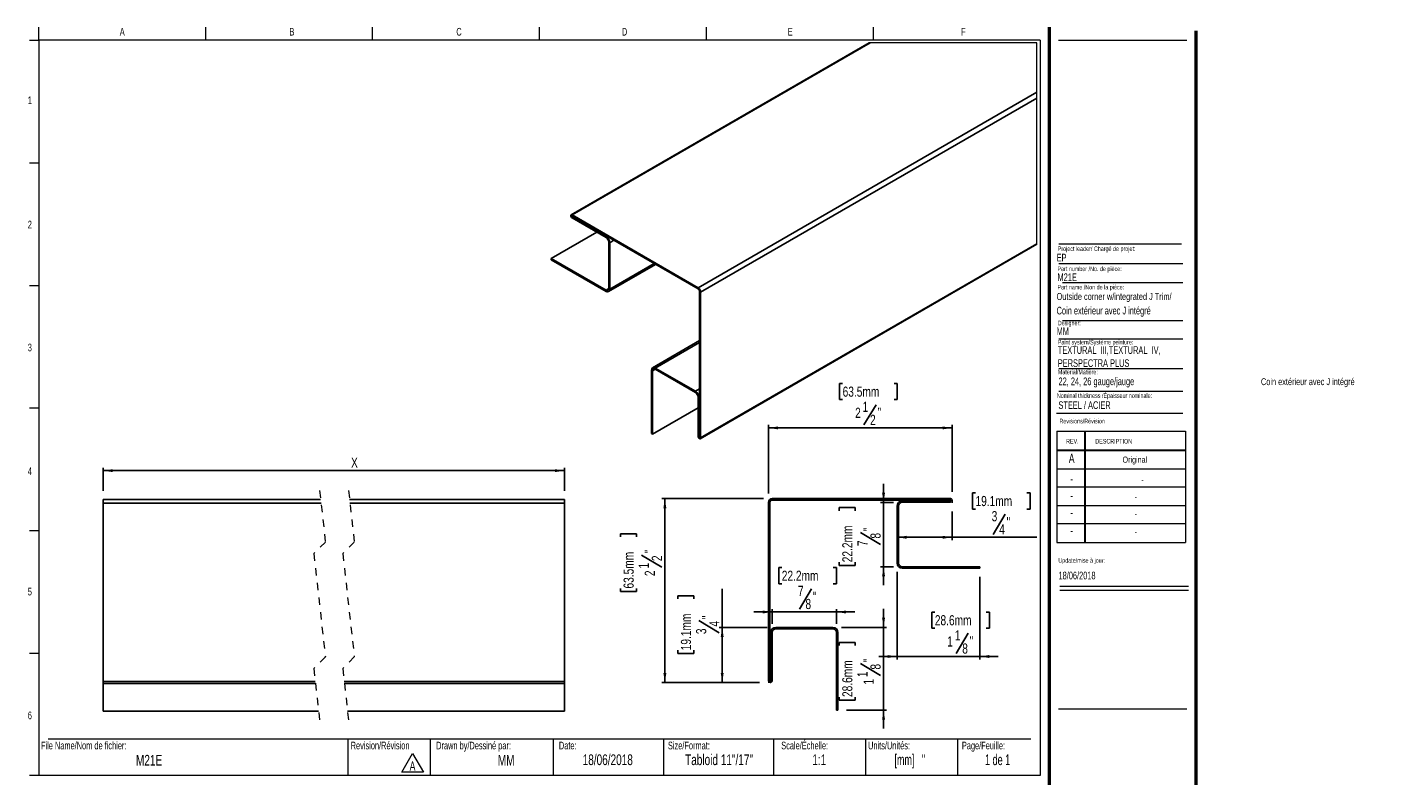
# Model space of a CAD drawing. Header units: inches. Extents: x 0.5 to 18.9, y 0.4 to 10.7.
import ezdxf

# ---------------------------------------------------------------- set-up
doc = ezdxf.new("R2010")
doc.units = ezdxf.units.IN
doc.header["$MEASUREMENT"] = 0
doc.linetypes.add('HIDDEN', pattern=[0.075, 0.05, -0.025])
doc.layers.add('FORMAT', color=7, linetype='Continuous')
doc.styles.add('SLDTEXTSTYLE0', font='TXT', dxfattribs={"width": 0.7})
doc.styles.add('SLDTEXTSTYLE1', font='TXT', dxfattribs={"width": 0.633333})
doc.styles.add('SLDTEXTSTYLE2', font='TXT', dxfattribs={"width": 0.625})
doc.styles.add('SLDTEXTSTYLE3', font='TXT', dxfattribs={"width": 0.75})
doc.dimstyles.new('SLDDIMSTYLE0', dxfattribs={"dimtxt": 0.137795, "dimasz": 0.13, "dimexe": 0, "dimexo": 0.0625, "dimgap": 0.034449, "dimtad": 1, "dimdec": 6, "dimrnd": 1e-09, "dimzin": 12, "dimdsep": 46, "dimlunit": 5, "dimtxsty": 'SLDTEXTSTYLE3', "dimsah": 1, "dimcen": 0.09, "dimadec": 0, "dimazin": 3, "dimtfac": 1, "dimtdec": 3, "dimtofl": 0, "dimtmove": 0, "dimatfit": 3, "dimfxl": 1, "dimfrac": 2, "dimtolj": 1, "dimtzin": 12, "dimarcsym": 0})
doc.dimstyles.new('SLDDIMSTYLE1', dxfattribs={"dimtxt": 0.137795, "dimasz": 0.13, "dimexe": 0, "dimexo": 0.0625, "dimgap": 0.034449, "dimtad": 1, "dimdec": 6, "dimrnd": 1e-09, "dimzin": 12, "dimdsep": 46, "dimlunit": 5, "dimtxsty": 'SLDTEXTSTYLE3', "dimsah": 1, "dimcen": 0.09, "dimadec": 0, "dimazin": 3, "dimtfac": 1, "dimtdec": 3, "dimtmove": 0, "dimatfit": 0, "dimfxl": 1, "dimfrac": 2, "dimtolj": 1, "dimtzin": 12, "dimarcsym": 0})
doc.dimstyles.new('SLDDIMSTYLE2', dxfattribs={"dimtxt": 0.137795, "dimasz": 0.13, "dimexe": 0, "dimexo": 0.0625, "dimgap": 0.034449, "dimtad": 1, "dimdec": 3, "dimrnd": 1e-09, "dimzin": 12, "dimdsep": 46, "dimlunit": 5, "dimtxsty": 'SLDTEXTSTYLE3', "dimsah": 1, "dimcen": 0.09, "dimadec": 0, "dimazin": 3, "dimtfac": 1, "dimtdec": 3, "dimtofl": 0, "dimtmove": 0, "dimatfit": 3, "dimfxl": 1, "dimfrac": 2, "dimtolj": 1, "dimtzin": 12, "dimarcsym": 0})

# ---------------------------------------------------------------- blocks, each defined once
blk = doc.blocks.new('SW_NOTE_0')
at = {"color": 0, "linetype": 'Continuous', "lineweight": 0}
for p, q in [((-0.097, 0.015), (0.049, 0.268)), ((0.049, 0.268), (0.196, 0.015)), ((0.196, 0.015), (-0.097, 0.015))]:
    blk.add_line(p, q, dxfattribs=at)
at = {"color": 0, "linetype": 'Continuous', "lineweight": 0, "insert": (0.049, 0.161), "char_height": 0.125, "attachment_point": 2, "style": 'SLDTEXTSTYLE0'}
blk.add_mtext('A', dxfattribs=at)
blk = doc.blocks.new('SW_NOTE_1')
at = {"layer": 'FORMAT', "color": 0, "char_height": 0.10417, "attachment_point": 1, "style": 'SLDTEXTSTYLE0'}
for s, insert in [('TEXTURAL  III,TEXTURAL  IV,', (0, 0.134)), ('PERSPECTRA PLUS', (0, -0.044))]:
    blk.add_mtext(s, dxfattribs=dict(at, insert=insert))
blk = doc.blocks.new('_D')
at = {"layer": 'FORMAT'}
for p, q in [((11.565, 5.849), (11.523, 5.849)), ((11.523, 5.849), (11.523, 5.63)), ((12.266, 5.849), (12.308, 5.849)), ((12.308, 5.849), (12.308, 5.63)), ((11.523, 5.63), (11.565, 5.63)), ((12.021, 5.561), (11.855, 5.286)), ((12.308, 5.63), (12.266, 5.63)), ((10.556, 4.351), (10.556, 5.285)), ((13.056, 5.245), (10.556, 5.245)), ((13.056, 4.376), (13.056, 5.285))]:
    blk.add_line(p, q, dxfattribs=at)
for points in [[(10.556, 5.245), (10.686, 5.225), (10.686, 5.265)], [(13.056, 5.245), (12.926, 5.265), (12.926, 5.225)]]:
    blk.add_solid(points, dxfattribs=at)
at = {"layer": 'FORMAT', "attachment_point": 1, "style": 'SLDTEXTSTYLE3'}
for s, insert, char_height in [('63.5mm', (11.565, 5.807), 0.1378), ('1', (11.836, 5.601), 0.138), ('2', (11.735, 5.519), 0.138), ('2', (11.938, 5.423), 0.138), ('"', (12.04, 5.521), 0.138)]:
    blk.add_mtext(s, dxfattribs=dict(at, insert=insert, char_height=char_height))
blk = doc.blocks.new('_D_1')
at = {"layer": 'FORMAT'}
for p, q in [((10.488, 4.283), (9.106, 4.283)), ((9.146, 1.783), (9.146, 4.283)), ((8.543, 3.762), (8.543, 3.804)), ((8.543, 3.804), (8.761, 3.804)), ((8.761, 3.804), (8.761, 3.762)), ((8.83, 3.517), (9.105, 3.351)), ((8.543, 3.061), (8.543, 3.019)), ((8.543, 3.019), (8.761, 3.019)), ((8.761, 3.019), (8.761, 3.061)), ((10.434, 1.783), (9.106, 1.783))]:
    blk.add_line(p, q, dxfattribs=at)
for points in [[(9.146, 4.283), (9.126, 4.153), (9.166, 4.153)], [(9.146, 1.783), (9.166, 1.913), (9.126, 1.913)]]:
    blk.add_solid(points, dxfattribs=at)
at = {"layer": 'FORMAT', "attachment_point": 1, "rotation": 90, "style": 'SLDTEXTSTYLE3'}
for s, insert, char_height in [('63.5mm', (8.584, 3.061), 0.1378), ('"', (8.87, 3.536), 0.138), ('2', (8.968, 3.434), 0.138), ('1', (8.79, 3.332), 0.138), ('2', (8.872, 3.23), 0.138)]:
    blk.add_mtext(s, dxfattribs=dict(at, insert=insert, char_height=char_height))
blk = doc.blocks.new('_D_2')
at = {"layer": 'FORMAT'}
for p, q in [((13.373, 4.361), (13.331, 4.361)), ((13.331, 4.361), (13.331, 4.142)), ((14.074, 4.361), (14.116, 4.361)), ((14.116, 4.361), (14.116, 4.142)), ((13.056, 4.108), (13.056, 3.718)), ((13.331, 4.142), (13.373, 4.142)), ((13.778, 4.074), (13.612, 3.798)), ((14.116, 4.142), (14.074, 4.142)), ((13.056, 3.758), (12.306, 3.758)), ((13.056, 3.758), (14.209, 3.758))]:
    blk.add_line(p, q, dxfattribs=at)
for points in [[(12.306, 3.758), (12.436, 3.738), (12.436, 3.778)], [(13.056, 3.758), (12.926, 3.778), (12.926, 3.738)]]:
    blk.add_solid(points, dxfattribs=at)
at = {"layer": 'FORMAT', "attachment_point": 1, "style": 'SLDTEXTSTYLE3'}
for s, insert, char_height in [('19.1mm', (13.373, 4.32), 0.1378), ('3', (13.593, 4.114), 0.138), ('4', (13.695, 3.935), 0.138), ('"', (13.797, 4.033), 0.138)]:
    blk.add_mtext(s, dxfattribs=dict(at, insert=insert, char_height=char_height))
blk = doc.blocks.new('_D_3')
at = {"layer": 'FORMAT'}
for p, q in [((9.323, 2.921), (9.323, 2.963)), ((9.323, 2.963), (9.542, 2.963)), ((9.542, 2.963), (9.542, 2.921)), ((9.926, 2.533), (9.926, 3.056)), ((9.61, 2.625), (9.886, 2.46)), ((10.538, 2.533), (9.887, 2.533)), ((9.926, 2.533), (9.926, 1.783)), ((9.323, 2.221), (9.323, 2.179)), ((9.542, 2.179), (9.542, 2.221)), ((9.323, 2.179), (9.542, 2.179)), ((10.434, 1.783), (9.887, 1.783))]:
    blk.add_line(p, q, dxfattribs=at)
for points in [[(9.926, 2.533), (9.906, 2.403), (9.946, 2.403)], [(9.926, 1.783), (9.946, 1.913), (9.906, 1.913)]]:
    blk.add_solid(points, dxfattribs=at)
at = {"layer": 'FORMAT', "attachment_point": 1, "rotation": 90, "style": 'SLDTEXTSTYLE3'}
for s, insert, char_height in [('19.1mm', (9.364, 2.221), 0.1378), ('"', (9.651, 2.644), 0.138), ('4', (9.749, 2.543), 0.138), ('3', (9.571, 2.441), 0.138)]:
    blk.add_mtext(s, dxfattribs=dict(at, insert=insert, char_height=char_height))
blk = doc.blocks.new('_D_4')
at = {"layer": 'FORMAT'}
for p, q in [((12.122, 4.233), (12.122, 4.483)), ((11.519, 4.119), (11.519, 4.161)), ((11.519, 4.161), (11.737, 4.161)), ((11.737, 4.161), (11.737, 4.119)), ((12.258, 4.233), (12.082, 4.233)), ((12.122, 4.233), (12.122, 3.358)), ((11.806, 3.823), (12.081, 3.658)), ((11.519, 3.418), (11.519, 3.376)), ((11.519, 3.376), (11.737, 3.376)), ((11.737, 3.376), (11.737, 3.418)), ((12.258, 3.358), (12.082, 3.358)), ((12.122, 3.358), (12.122, 3.108))]:
    blk.add_line(p, q, dxfattribs=at)
for points in [[(12.122, 4.233), (12.142, 4.363), (12.102, 4.363)], [(12.122, 3.358), (12.102, 3.228), (12.142, 3.228)]]:
    blk.add_solid(points, dxfattribs=at)
at = {"layer": 'FORMAT', "attachment_point": 1, "rotation": 90, "style": 'SLDTEXTSTYLE3'}
for s, insert, char_height in [('22.2mm', (11.56, 3.418), 0.1378), ('"', (11.847, 3.842), 0.138), ('7', (11.766, 3.638), 0.138), ('8', (11.944, 3.74), 0.138)]:
    blk.add_mtext(s, dxfattribs=dict(at, insert=insert, char_height=char_height))
blk = doc.blocks.new('_D_5')
at = {"layer": 'FORMAT'}
for p, q in [((10.737, 3.345), (10.695, 3.345)), ((10.695, 3.345), (10.695, 3.126)), ((11.438, 3.345), (11.48, 3.345)), ((11.48, 3.345), (11.48, 3.126)), ((10.695, 3.126), (10.737, 3.126)), ((11.141, 3.058), (10.976, 2.782)), ((11.48, 3.126), (11.438, 3.126)), ((10.606, 2.581), (10.606, 2.781)), ((11.481, 2.581), (11.481, 2.781)), ((10.606, 2.742), (10.356, 2.742)), ((10.606, 2.742), (11.481, 2.742)), ((11.481, 2.742), (11.731, 2.742))]:
    blk.add_line(p, q, dxfattribs=at)
for points in [[(10.606, 2.742), (10.476, 2.762), (10.476, 2.722)], [(11.481, 2.742), (11.611, 2.722), (11.611, 2.762)]]:
    blk.add_solid(points, dxfattribs=at)
at = {"layer": 'FORMAT', "attachment_point": 1, "style": 'SLDTEXTSTYLE3'}
for s, insert, char_height in [('22.2mm', (10.737, 3.304), 0.1378), ('7', (10.957, 3.098), 0.138), ('"', (11.161, 3.017), 0.138), ('8', (11.059, 2.92), 0.138)]:
    blk.add_mtext(s, dxfattribs=dict(at, insert=insert, char_height=char_height))
blk = doc.blocks.new('_D_6')
at = {"layer": 'FORMAT'}
for p, q in [((12.306, 3.29), (12.306, 2.097)), ((13.431, 3.22), (13.431, 2.097)), ((12.82, 2.74), (12.778, 2.74)), ((12.778, 2.74), (12.778, 2.521)), ((13.52, 2.74), (13.562, 2.74)), ((13.562, 2.74), (13.562, 2.521)), ((12.778, 2.521), (12.82, 2.521)), ((13.275, 2.453), (13.11, 2.177)), ((13.562, 2.521), (13.52, 2.521)), ((12.306, 2.137), (12.056, 2.137)), ((12.306, 2.137), (13.431, 2.137)), ((13.431, 2.137), (13.681, 2.137))]:
    blk.add_line(p, q, dxfattribs=at)
for points in [[(12.306, 2.137), (12.176, 2.157), (12.176, 2.117)], [(13.431, 2.137), (13.561, 2.117), (13.561, 2.157)]]:
    blk.add_solid(points, dxfattribs=at)
at = {"layer": 'FORMAT', "attachment_point": 1, "style": 'SLDTEXTSTYLE3'}
for s, insert, char_height in [('28.6mm', (12.82, 2.699), 0.1378), ('1', (12.989, 2.41), 0.138), ('1', (13.091, 2.493), 0.138), ('"', (13.294, 2.412), 0.138), ('8', (13.193, 2.314), 0.138)]:
    blk.add_mtext(s, dxfattribs=dict(at, insert=insert, char_height=char_height))
blk = doc.blocks.new('_D_7')
at = {"layer": 'FORMAT'}
for p, q in [((12.122, 2.533), (12.122, 2.783)), ((11.549, 2.533), (12.161, 2.533)), ((12.122, 2.533), (12.122, 1.408)), ((11.519, 2.287), (11.519, 2.329)), ((11.519, 2.329), (11.737, 2.329)), ((11.737, 2.329), (11.737, 2.287)), ((11.806, 2.042), (12.081, 1.877)), ((11.519, 1.586), (11.519, 1.544)), ((11.519, 1.544), (11.737, 1.544)), ((11.737, 1.544), (11.737, 1.586)), ((11.619, 1.408), (12.161, 1.408)), ((12.122, 1.408), (12.122, 1.158))]:
    blk.add_line(p, q, dxfattribs=at)
for points in [[(12.122, 2.533), (12.142, 2.663), (12.102, 2.663)], [(12.122, 1.408), (12.102, 1.278), (12.142, 1.278)]]:
    blk.add_solid(points, dxfattribs=at)
at = {"layer": 'FORMAT', "attachment_point": 1, "rotation": 90, "style": 'SLDTEXTSTYLE3'}
for s, insert, char_height in [('28.6mm', (11.56, 1.586), 0.1378), ('"', (11.847, 2.061), 0.138), ('8', (11.944, 1.959), 0.138), ('1', (11.766, 1.857), 0.138), ('1', (11.849, 1.756), 0.138)]:
    blk.add_mtext(s, dxfattribs=dict(at, insert=insert, char_height=char_height))
blk = doc.blocks.new('_D_8')
at = {"layer": 'FORMAT'}
for p, q in [((1.503, 4.389), (1.503, 4.704)), ((1.503, 4.664), (7.78, 4.664)), ((7.78, 4.389), (7.78, 4.704))]:
    blk.add_line(p, q, dxfattribs=at)
for points in [[(1.503, 4.664), (1.633, 4.644), (1.633, 4.684)], [(7.78, 4.664), (7.65, 4.684), (7.65, 4.644)]]:
    blk.add_solid(points, dxfattribs=at)
at = {"layer": 'FORMAT', "insert": (4.875, 4.842), "char_height": 0.138, "attachment_point": 1, "style": 'SLDTEXTSTYLE3'}
blk.add_mtext('X', dxfattribs=at)

msp = doc.modelspace()

# ---------------------------------------------------------------- linework, layer by layer
at = {"color": 7, "linetype": 'Continuous', "lineweight": 18}
for p, q in [((0.6262516, 10.5170732), (0.6262516, 10.6939449)), ((2.8970849, 10.5170732), (2.8970849, 10.6939449)), ((5.1679183, 10.5170732), (5.1679183, 10.6939449)), ((7.4387516, 10.5170732), (7.4387516, 10.6939449)), ((9.7095849, 10.6939449), (9.7095849, 10.5170732)), ((11.9804183, 10.6939449), (11.9804183, 10.5170732)), ((0.5012516, 10.5170732), (0.6262516, 10.5170732)), ((14.2512516, 10.5170732), (0.6262516, 10.5170732)), ((0.6262516, 10.5170732), (0.6262516, 0.5170732)), ((14.2512516, 10.5170732), (14.2512516, 0.5170732)), ((14.5012516, 10.5170732), (16.2512516, 10.5170732)), ((0.5012516, 8.8504065), (0.6262516, 8.8504065)), ((14.5052809, 7.4796461), (16.192868, 7.4796461)), ((14.5578273, 7.2228331), (16.192868, 7.2228331)), ((0.5012516, 7.1837398), (0.6262516, 7.1837398)), ((14.5578273, 6.7072972), (16.192868, 6.7072972)), ((14.5052809, 6.4574028), (16.192868, 6.4574028)), ((14.5052809, 6.0531641), (16.192868, 6.0531641)), ((14.5052809, 5.7453132), (16.192868, 5.7453132)), ((0.5012516, 5.5170732), (0.6262516, 5.5170732)), ((14.4754278, 5.446808), (16.192868, 5.446808)), ((14.4811999, 5.1987495), (16.2311999, 5.1987495)), ((14.4811999, 5.1987495), (14.4811999, 3.6887495)), ((14.8561999, 5.1987495), (14.8561999, 3.6887495)), ((14.8661999, 5.1987495), (14.8661999, 3.6887495)), ((16.2311999, 5.1987495), (16.2311999, 3.6887495)), ((14.4811999, 4.9487495), (16.2311999, 4.9487495)), ((14.4811999, 4.9387495), (16.2311999, 4.9387495)), ((14.4811999, 4.6887495), (16.2311999, 4.6887495)), ((16.2311999, 4.4387495), (14.4811999, 4.4387495)), ((14.4811999, 4.1887495), (16.2311999, 4.1887495)), ((16.2311999, 3.9387495), (14.4811999, 3.9387495)), ((0.5012516, 3.8504065), (0.6262516, 3.8504065)), ((14.4811999, 3.6887495), (16.2311999, 3.6887495)), ((14.5215385, 3.094666), (16.2715385, 3.094666)), ((14.5215385, 3.0386495), (16.2715385, 3.0386495)), ((0.5012516, 2.1837398), (0.6262516, 2.1837398)), ((0.7512516, 1.0170732), (14.1262516, 1.0170732)), ((4.8316802, 1.0170732), (4.8316802, 0.5170732)), ((5.9539324, 1.0170732), (5.9539324, 0.5170732)), ((7.6262516, 1.0170732), (7.6262516, 0.5170732)), ((9.1262516, 1.0170732), (9.1262516, 0.5170732)), ((10.6262516, 1.0170732), (10.6262516, 0.5170732)), ((11.8762516, 1.0170732), (11.8762516, 0.5170732)), ((13.1262516, 1.0170732), (13.1262516, 0.5170732)), ((0.6262516, 0.5170732), (0.5012516, 0.5170732)), ((14.2512516, 0.5170732), (0.6262516, 0.5170732))]:
    msp.add_line(p, q, dxfattribs=at)
at = {"color": 7, "linetype": 'Continuous', "lineweight": 50}
for p, q in [((14.3762516, 10.6939449), (14.3762516, 0.3920732)), ((16.3762516, 0.3920732), (16.3762516, 10.6420732))]:
    msp.add_line(p, q, dxfattribs=at)
at = {"color": 7, "linetype": 'Continuous', "lineweight": 25}
for p, q in [((11.9246055, 10.482906), (7.8700723, 8.1422738)), ((7.8825705, 8.141036), (11.9392462, 10.482906)), ((9.5973046, 7.1511413), (14.206398, 9.8119149)), ((9.6326591, 7.0899034), (14.206398, 9.7302671)), ((9.5973046, 7.1511413), (7.8825705, 8.141036)), ((9.5973046, 7.1348098), (7.8825705, 8.1247057)), ((7.8825705, 8.1165394), (8.3457244, 7.8491656)), ((7.8825705, 8.1002091), (8.3457244, 7.8328354)), ((7.5997277, 7.5490175), (8.2185459, 7.9062535)), ((8.3810812, 7.7715986), (8.3810812, 7.1387792)), ((8.3952221, 7.7634335), (8.3952221, 7.1306152)), ((9.62748, 5.0983467), (14.206398, 7.7417001)), ((9.6326591, 5.1097925), (14.206398, 7.7501562)), ((7.5997277, 7.5326861), (7.5997277, 7.5490175)), ((8.3457244, 7.1183622), (7.5997277, 7.5490175)), ((8.3457244, 7.1020308), (7.5997277, 7.5326861)), ((8.3807222, 7.098566), (9.0204067, 7.4678473)), ((9.6185182, 5.1179564), (9.6185182, 7.0980685)), ((9.6326591, 5.1097925), (9.6326591, 7.0899034)), ((9.6185182, 6.4316463), (8.978944, 6.0624284)), ((8.9644441, 5.168929), (8.9644441, 6.0303792)), ((8.9785873, 5.160765), (8.9785873, 6.0222152)), ((9.0139417, 6.0589636), (9.5619501, 5.7426049)), ((9.0139417, 6.0426322), (9.5619501, 5.7262746)), ((9.5973046, 5.6650367), (9.5973046, 5.1302024)), ((9.6114478, 5.6568728), (9.6114478, 5.1220384)), ((8.9785873, 5.160765), (9.5973046, 5.5179435)), ((8.9785873, 5.160765), (8.9644441, 5.168929)), ((1.5029053, 4.2706995), (4.4610204, 4.2706995)), ((1.5029053, 4.2206995), (1.5029053, 4.2706995)), ((4.8547215, 4.2706995), (7.7804038, 4.2706995)), ((7.7804038, 4.2206995), (7.7804038, 4.2706995)), ((10.6063195, 4.2831994), (13.0313195, 4.2831994)), ((10.6063195, 4.2631994), (13.0313195, 4.2631994)), ((13.0313195, 4.2531994), (12.3763195, 4.2531994)), ((1.5029053, 1.7956994), (1.5029053, 4.2206995)), ((1.5029053, 4.2206995), (4.4666242, 4.2206995)), ((4.8603253, 4.2206995), (7.7804038, 4.2206995)), ((7.7804038, 1.7956994), (7.7804038, 4.2206995)), ((10.5563195, 1.8081994), (10.5563195, 4.2331994)), ((10.5763195, 1.8081994), (10.5763195, 4.2331994)), ((12.3063195, 4.1831994), (12.3063195, 3.4081994)), ((12.3263195, 4.1831994), (12.3263195, 3.4081994)), ((13.0313195, 4.2331994), (12.3763195, 4.2331994)), ((12.3763195, 3.3581994), (13.4313195, 3.3581994)), ((12.3763195, 3.3381994), (13.4313195, 3.3381994)), ((13.4313195, 3.3381994), (13.4313195, 3.3581994)), ((10.5863195, 2.4631994), (10.5863195, 1.8081994)), ((10.6063195, 2.4631994), (10.6063195, 1.8081994)), ((11.4313195, 2.5331994), (10.6563195, 2.5331994)), ((11.4313195, 2.5131994), (10.6563195, 2.5131994)), ((11.4813195, 1.4081994), (11.4813195, 2.4631994)), ((11.5013195, 1.4081994), (11.5013195, 2.4631994)), ((1.5029053, 1.7706994), (1.5029053, 1.7956994)), ((1.5029053, 1.7956994), (4.3881666, 1.7956994)), ((1.5029053, 1.7706994), (4.3909685, 1.7706994)), ((1.5029053, 1.3956994), (1.5029053, 1.7706994)), ((4.7818654, 1.7956994), (7.7804038, 1.7956994)), ((4.7846673, 1.7706994), (7.7804038, 1.7706994)), ((7.7804038, 1.7706994), (7.7804038, 1.7956994)), ((7.7804038, 1.3956994), (7.7804038, 1.7706994)), ((1.5029053, 1.3956994), (4.4329992, 1.3956994)), ((4.8267003, 1.3956994), (7.7804038, 1.3956994)), ((11.4813195, 1.4081994), (11.5013195, 1.4081994))]:
    msp.add_line(p, q, dxfattribs=at)
at = {"color": 8, "linetype": 'Continuous', "lineweight": 25}
for p, q in [((7.8825705, 8.1165394), (7.8896433, 8.1206225)), ((8.3457244, 7.8491656), (8.3527972, 7.8532488)), ((8.3952221, 7.7634335), (8.4518019, 7.7960952)), ((8.3952221, 7.1306152), (8.9998971, 7.4796861)), ((8.3457244, 7.1183622), (8.3810812, 7.1387721)), ((9.0139417, 6.0589636), (9.6185182, 6.4079781)), ((8.9785873, 6.0222152), (9.0139464, 6.0426286)), ((9.5619501, 5.7426049), (9.6185182, 5.7752607)), ((9.6114478, 5.6568728), (9.6185182, 5.6609548)), ((9.6114478, 5.1220384), (9.6185182, 5.1261204))]:
    msp.add_line(p, q, dxfattribs=at)
at = {"color": 7, "linetype": 'HIDDEN', "lineweight": 18}
for p, q in [((4.4470096, 4.3956994), (4.5257498, 3.6931896)), ((4.8407104, 4.3956994), (4.9194506, 3.6931896)), ((4.5257498, 3.6931896), (4.3682695, 3.5357093)), ((4.3682695, 3.5357093), (4.5257498, 2.1306896)), ((4.9194506, 3.6931896), (4.7619703, 3.5357093)), ((4.7619703, 3.5357093), (4.9194506, 2.1306896)), ((4.5257498, 2.1306896), (4.3682695, 1.9732093)), ((4.9194506, 2.1306896), (4.7619703, 1.9732093)), ((4.3682695, 1.9732093), (4.4470096, 1.2706994)), ((4.7619703, 1.9732093), (4.8407104, 1.2706994))]:
    msp.add_line(p, q, dxfattribs=at)
at = {"color": 7, "linetype": 'Continuous', "lineweight": 18, "flags": 128}
msp.add_lwpolyline([(14.206398, 7.7417001), (14.206398, 7.7501562), (14.206398, 9.7302671), (14.206398, 9.8119149), (14.206398, 10.482906), (11.9392462, 10.482906), (11.9246055, 10.482906)], dxfattribs=at)
at = {"color": 7, "linetype": 'Continuous', "lineweight": 25, "flags": 128}
for points in [[(7.8825705, 8.141036), (7.8758051, 8.1433873), (7.8700699, 8.1422726), (7.8662379, 8.1378621), (7.8648932, 8.1308281), (7.8662379, 8.1222394), (7.8700699, 8.1134043), (7.8758051, 8.1056686), (7.8825705, 8.1002091)], [(7.8825705, 8.1247057), (7.8812165, 8.125175), (7.8800713, 8.1249521), (7.879304, 8.1240709), (7.8790341, 8.122663), (7.879304, 8.1209452), (7.8800713, 8.1191794), (7.8812165, 8.1176318), (7.8825705, 8.1165394)], [(9.5973046, 5.1302024), (9.5986492, 5.1216137), (9.6024813, 5.1127786), (9.6082165, 5.1050429), (9.6149818, 5.0995846), (9.6217472, 5.0972321), (9.6274824, 5.0983467), (9.6313144, 5.1027573), (9.6326591, 5.1097925)], [(9.6114478, 5.1220384), (9.6117153, 5.1203207), (9.6124827, 5.1185537), (9.6136302, 5.1170072), (9.6149818, 5.1159149), (9.6163358, 5.1154444), (9.6174833, 5.1156673), (9.6182484, 5.1165496), (9.6185182, 5.1179564)]]:
    msp.add_lwpolyline(points, dxfattribs=at)
at = {"color": 7, "linetype": 'Continuous', "lineweight": 25}
for centre, radius, start, end in [((8.2877654, 7.758548), 0.1075676, 2.60315378, 57.3970468), ((8.3043199, 7.7681038), 0.0768408, 2.606807, 57.39568297), ((8.3595265, 7.1352834), 0.0218363, 230.7969094, 9.21200853), ((8.3650469, 7.1257195), 0.0305698, 230.79639477, 9.21562745), ((9.5559025, 7.0864141), 0.0768358, 2.60283373, 57.39541212), ((9.5724608, 7.0959708), 0.0461051, 2.6077562, 57.39458674), ((8.9946199, 6.0352737), 0.0305703, 50.79880676, 189.21321547), ((9.0001396, 6.0257134), 0.0218344, 50.79282591, 189.21938574), ((9.5039787, 5.6519801), 0.1075804, 2.60666464, 57.39353594), ((9.5205356, 5.6615403), 0.0768485, 2.60774546, 57.39050039), ((10.6063195, 4.2331994), 0.05, 90, 180), ((10.6063195, 4.2331994), 0.03, 90, 180), ((12.3763195, 4.1831994), 0.07, 90, 180), ((13.0313195, 4.2581994), 0.025, 270, 90), ((13.0313195, 4.2581994), 0.005, 270, 90), ((12.3763195, 4.1831994), 0.05, 90, 180), ((12.3763195, 3.4081994), 0.07, 180, 270), ((12.3763195, 3.4081994), 0.05, 180, 270), ((10.6563195, 2.4631994), 0.07, 90, 180), ((10.6563195, 2.4631994), 0.05, 90, 180), ((11.4313195, 2.4631994), 0.07, 0, 90), ((11.4313195, 2.4631994), 0.05, 0, 90), ((10.5813195, 1.8081994), 0.025, 180, 0), ((10.5813195, 1.8081994), 0.005, 180, 0)]:
    msp.add_arc(centre, radius, start, end, dxfattribs=at)
at = {"layer": 'FORMAT', "color": 250, "lineweight": 18, "true_color": 0x454545}
msp.add_line((14.5052809, 7.7477891), (16.1756542, 7.7477891), dxfattribs=at)
at = {"layer": 'FORMAT', "lineweight": 18}
for p, q in [((13.0563195, 4.2581994), (13.0563195, 4.2259136)), ((10.5813195, 1.7831994), (10.5517236, 1.7831994)), ((14.5012516, 1.4265536), (16.2512516, 1.4265536))]:
    msp.add_line(p, q, dxfattribs=at)

# ---------------------------------------------------------------- block references
at = {"color": 7, "linetype": 'Continuous', "lineweight": 0}
msp.add_blockref('SW_NOTE_0', (5.6629239, 0.5500403), dxfattribs=at)
at = {"layer": 'FORMAT'}
msp.add_blockref('SW_NOTE_1', (14.4936793, 6.2219515), dxfattribs=at)

# ---------------------------------------------------------------- texts
at = {"color": 7, "linetype": 'Continuous', "lineweight": 0}
for s, insert, char_height, attachment_point, style in [('A', (1.7614258, 10.6839024), 0.1041667, 2, 'SLDTEXTSTYLE0'), ('B', (4.0695891, 10.6839024), 0.1041667, 2, 'SLDTEXTSTYLE0'), ('C', (6.3441318, 10.6839024), 0.1041667, 2, 'SLDTEXTSTYLE0'), ('D', (8.5974733, 10.6839024), 0.1041667, 2, 'SLDTEXTSTYLE0'), ('E', (10.8526565, 10.6839024), 0.1041667, 2, 'SLDTEXTSTYLE0'), ('F', (13.2074254, 10.6839024), 0.1041667, 2, 'SLDTEXTSTYLE0'), ('1', (0.5037246, 9.7518248), 0.1041667, 2, 'SLDTEXTSTYLE0'), ('2', (0.5037246, 8.0618626), 0.1041667, 2, 'SLDTEXTSTYLE0'), ('EP', (14.4770103, 7.6126145), 0.10416667, 1, 'SLDTEXTSTYLE0'), ('Project leader/ Chargé de projet:', (14.4927736, 7.7128037), 0.0625, 1, 'SLDTEXTSTYLE0'), ('Part number /No. de pièce:', (14.4892638, 7.4395042), 0.0625, 1, 'SLDTEXTSTYLE0'), ('M21E', (14.4892638, 7.3462932), 0.10416667, 1, 'SLDTEXTSTYLE0'), ('Designer:', (14.4927736, 6.7027068), 0.0625, 1, 'SLDTEXTSTYLE0'), ('MM', (14.4770103, 6.6115619), 0.10416667, 1, 'SLDTEXTSTYLE0'), ('3', (0.5037246, 6.3910002), 0.1041667, 2, 'SLDTEXTSTYLE0'), ('Paint system/Système peinture:', (14.4936793, 6.4423393), 0.0625, 1, 'SLDTEXTSTYLE0'), ('Coin extérieur avec J intégré', (17.2579034, 5.920721), 0.09375, 1, 'SLDTEXTSTYLE0'), ('Nominal thickness /Épaisseur nominale:', (14.4802784, 5.7152135), 0.0625, 1, 'SLDTEXTSTYLE0'), ('STEEL / ACIER', (14.5019361, 5.6065758), 0.104166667, 1, 'SLDTEXTSTYLE0'), ('Revisions/Révision', (14.5156012, 5.3694188), 0.0625, 1, 'SLDTEXTSTYLE0'), ('REV.', (14.6062312, 5.0951297), 0.0625, 1, 'SLDTEXTSTYLE0'), ('DESCRIPTION', (15.0041424, 5.0951297), 0.0625, 1, 'SLDTEXTSTYLE0'), ('A', (14.6820414, 4.8942809), 0.125, 2, 'SLDTEXTSTYLE0'), ('Original', (15.5419694, 4.8554617), 0.08333333, 2, 'SLDTEXTSTYLE0'), ('4', (0.5037246, 4.7085424), 0.1041667, 2, 'SLDTEXTSTYLE0'), ('-', (14.6833579, 4.6174037), 0.125, 2, 'SLDTEXTSTYLE0'), ('-', (15.6471739, 4.5785845), 0.0833333, 2, 'SLDTEXTSTYLE0'), ('-', (14.6833579, 4.3881653), 0.125, 2, 'SLDTEXTSTYLE0'), ('-', (15.5556728, 4.3493461), 0.0833333, 2, 'SLDTEXTSTYLE0'), ('-', (14.6833579, 4.1569001), 0.125, 2, 'SLDTEXTSTYLE0'), ('-', (15.5556728, 4.118081), 0.0833333, 2, 'SLDTEXTSTYLE0'), ('-', (14.6833579, 3.9142956), 0.125, 2, 'SLDTEXTSTYLE0'), ('-', (15.5556728, 3.8754764), 0.0833333, 2, 'SLDTEXTSTYLE0'), ('Update/mise à jour:', (14.5009021, 3.4746831), 0.0625, 1, 'SLDTEXTSTYLE0'), ('18/06/2018', (14.5029298, 3.2903145), 0.10416667, 1, 'SLDTEXTSTYLE0'), ('5', (0.5037246, 3.0715769), 0.1041667, 2, 'SLDTEXTSTYLE0'), ('6', (0.5037246, 1.3878409), 0.1041667, 2, 'SLDTEXTSTYLE0'), ('File Name/Nom de fichier:', (0.6549319, 0.9786785), 0.104166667, 1, 'SLDTEXTSTYLE0'), ('Revision/Révision', (4.8700984, 0.9786785), 0.104166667, 1, 'SLDTEXTSTYLE0'), ('Drawn by/Dessiné par:', (6.0332993, 0.9786785), 0.104166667, 1, 'SLDTEXTSTYLE0'), ('Date:', (7.7035091, 0.9786785), 0.10416667, 1, 'SLDTEXTSTYLE0'), ('Size/Format:', (9.1875093, 0.9786785), 0.104166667, 1, 'SLDTEXTSTYLE0'), ('Scale/Échelle:', (10.7293877, 0.9786785), 0.104166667, 1, 'SLDTEXTSTYLE0'), ('Units/Unités:', (11.9111167, 0.9786785), 0.104166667, 1, 'SLDTEXTSTYLE0'), ('Page/Feuille:', (13.1879976, 0.9786785), 0.104166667, 1, 'SLDTEXTSTYLE0'), ('M21E', (2.1263562, 0.7993968), 0.14583333, 2, 'SLDTEXTSTYLE0'), ('MM', (6.9863934, 0.7993968), 0.14583333, 2, 'SLDTEXTSTYLE0'), ('18/06/2018', (8.3687858, 0.805962), 0.14583333, 2, 'SLDTEXTSTYLE0'), ('Tabloid 11"/17"', (9.8831067, 0.805962), 0.145833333, 2, 'SLDTEXTSTYLE0'), ('1:1', (11.2474421, 0.805962), 0.14583333, 2, 'SLDTEXTSTYLE0'), ('[mm]   "', (12.4789981, 0.805962), 0.14583333, 2, 'SLDTEXTSTYLE2'), ('1 de 1', (13.6742198, 0.805962), 0.14583333, 2, 'SLDTEXTSTYLE1')]:
    msp.add_mtext(s, dxfattribs=dict(at, insert=insert, char_height=char_height, attachment_point=attachment_point, style=style))
at = {"layer": 'FORMAT', "attachment_point": 1, "style": 'SLDTEXTSTYLE0'}
for s, insert, char_height in [('Outside corner w/integrated J Trim/', (14.4770103, 7.0789467), 0.09375), ('Part name /Non de la pièce:', (14.4892638, 7.1904184), 0.0625), ('Coin extérieur avec J intégré', (14.4770103, 6.8922265), 0.104166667), ('Material/Matière:', (14.4936793, 6.0368173), 0.0625), ('22, 24, 26 gauge/jauge', (14.503118, 5.9304258), 0.104166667)]:
    msp.add_mtext(s, dxfattribs=dict(at, insert=insert, char_height=char_height))

# ---------------------------------------------------------------- dimensions: what is measured, and where the dimension line sits
at = {"layer": 'FORMAT'}
for base, p1, p2, dimstyle, picture, middle in [((10.5563195, 5.2454491), (13.0563195, 4.2581994), (10.5563195, 4.2331994), 'SLDDIMSTYLE0', '_D', (11.9156738, 5.2454491)), ((12.3063195, 3.7578073), (13.0563195, 4.2259136), (12.3063195, 3.4081994), 'SLDDIMSTYLE0', '_D_2', (13.7234427, 3.7578073)), ((11.4813195, 2.7420995), (10.6063195, 2.4631994), (11.4813195, 2.4631994), 'SLDDIMSTYLE1', '_D_5', (11.0871904, 2.7420995))]:
    dim = msp.add_linear_dim(base=base, p1=p1, p2=p2, dimstyle=dimstyle, dxfattribs=at)
    dim.commit()
    dim.dimension.update_dxf_attribs({"geometry": picture, "text_midpoint": middle, "dimtype": 160})
dim = msp.add_linear_dim(base=(7.7804038, 4.6644002), p1=(1.5029053, 4.2706994), p2=(7.7804038, 4.2706994), text='X', dimstyle='SLDDIMSTYLE2', dxfattribs=at)
dim.commit()
dim.dimension.update_dxf_attribs({"geometry": '_D_8', "text_midpoint": (4.9307773, 4.6644002), "dimtype": 160})
for base, p1, p2, angle, dimstyle, picture, middle in [((12.1217634, 3.3581994), (12.3763195, 4.2331994), (12.3763195, 3.3581994), 90, 'SLDDIMSTYLE1', '_D_4', (12.1217634, 3.7687348)), ((9.1456056, 4.2831994), (10.5517236, 1.7831994), (10.6063195, 4.2831994), 90, 'SLDDIMSTYLE0', '_D_1', (9.1456056, 3.4115317)), ((13.4313195, 2.1368687), (12.3063195, 3.4081994), (13.4313195, 3.3381994), 0, 'SLDDIMSTYLE1', '_D_6', (13.1700737, 2.1368687)), ((9.9263982, 1.7831994), (10.6563195, 2.5331994), (10.5517236, 1.7831994), 90, 'SLDDIMSTYLE0', '_D_3', (9.9263982, 2.5710183)), ((12.1217634, 1.4081994), (11.4313195, 2.5331994), (11.5013195, 1.4081994), 90, 'SLDDIMSTYLE1', '_D_7', (12.1217634, 1.9367084))]:
    dim = msp.add_linear_dim(base=base, p1=p1, p2=p2, angle=angle, dimstyle=dimstyle, dxfattribs=at)
    dim.commit()
    dim.dimension.update_dxf_attribs({"geometry": picture, "text_midpoint": middle, "dimtype": 160})

doc.saveas('drawing.dxf')
